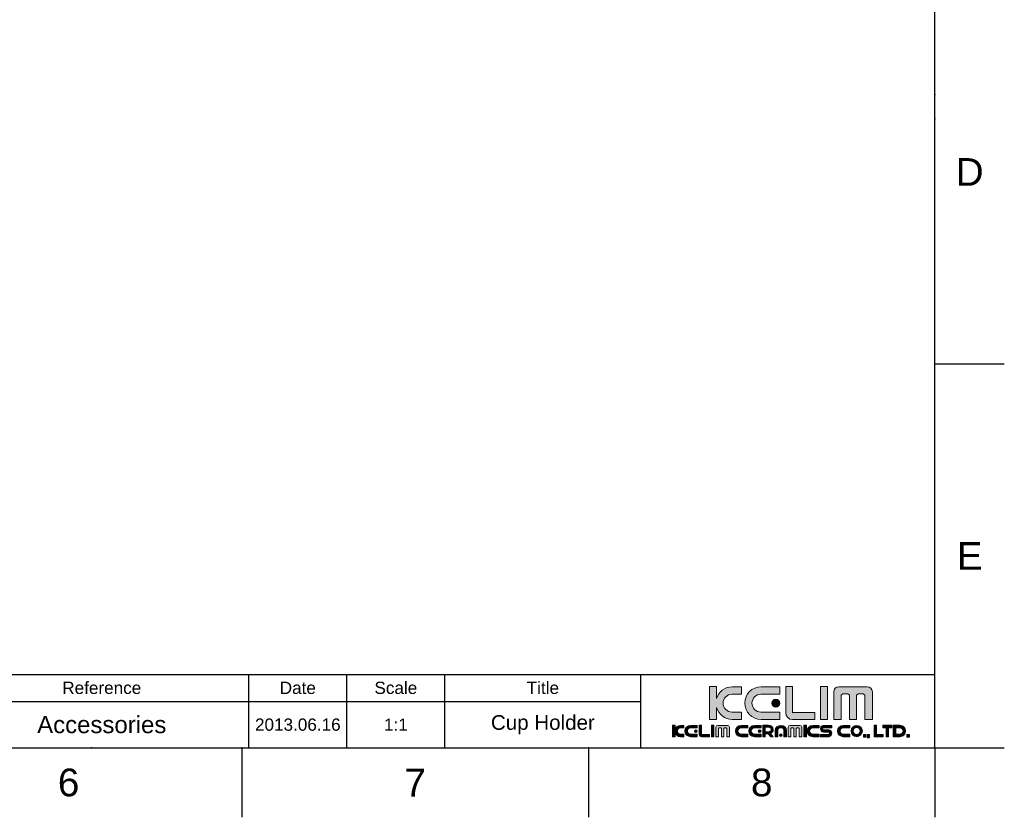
# Model space of a CAD drawing. Header units: millimetres. Extents: x 580 to 2065, y -13 to 1037.
# Tile 3 of 10: x 1562 to 2065, y -13 to 394. Entities that reach past the tile are written whole.
import ezdxf

# ---------------------------------------------------------------- set-up
doc = ezdxf.new("R2010")
doc.units = ezdxf.units.MM
doc.header["$LTSCALE"] = 0.1
doc.layers.add('FORM', color=7, linetype='Continuous')
doc.layers.add('TEXT', color=2, linetype='Continuous')
doc.styles.get("Standard").update_dxf_attribs({"font": 'arial_0.ttf'})

msp = doc.modelspace()

# ---------------------------------------------------------------- hatches: boundary and pattern name
at = {"layer": 'TEXT'}
h = msp.add_hatch(color=2, dxfattribs=at)
h.dxf.hatch_style = 2
edge = h.paths.add_edge_path()
edge.add_spline(control_points=[(1930.67, 40.36), (1930.67, 40.36), (1925.85, 40.36), (1925.85, 40.36), (1923.31, 40.36), (1921.27, 42.41), (1921.27, 44.93), (1921.27, 47.47), (1923.31, 49.52), (1925.85, 49.52), (1925.85, 49.52), (1930.67, 49.52), (1930.67, 49.52), (1930.67, 49.52), (1930.67, 53.3), (1930.67, 53.3), (1930.67, 53.3), (1925.91, 53.3), (1925.91, 53.3), (1922.09, 53.3), (1918.89, 50.74), (1917.91, 47.25), (1917.91, 47.25), (1917.91, 53.42), (1917.91, 53.42), (1917.91, 53.42), (1914.38, 53.42), (1914.38, 53.42), (1914.38, 53.42), (1914.38, 36.58), (1914.38, 36.58), (1914.38, 36.58), (1917.91, 36.58), (1917.91, 36.58), (1917.91, 36.58), (1917.91, 42.76), (1917.91, 42.76), (1918.89, 39.26), (1922.09, 36.69), (1925.91, 36.69), (1925.91, 36.69), (1930.67, 36.69), (1930.67, 36.69), (1930.67, 36.69), (1930.67, 40.36), (1930.67, 40.36)], knot_values=[0, 0, 0, 0, 1, 1, 1, 2, 2, 2, 3, 3, 3, 4, 4, 4, 5, 5, 5, 6, 6, 6, 7, 7, 7, 8, 8, 8, 9, 9, 9, 10, 10, 10, 11, 11, 11, 12, 12, 12, 13, 13, 13, 14, 14, 14, 15, 15, 15, 15], degree=3, periodic=0)
h = msp.add_hatch(color=256, dxfattribs=at)
h.dxf.hatch_style = 2
edge = h.paths.add_edge_path()
edge.add_spline(control_points=[(1940.63, 36.69), (1940.63, 36.69), (1950.23, 36.69), (1950.23, 36.69), (1950.23, 36.69), (1950.23, 40.36), (1950.23, 40.36), (1950.23, 40.36), (1940.57, 40.36), (1940.57, 40.36), (1938.04, 40.36), (1936, 42.41), (1936, 44.93), (1936, 47.47), (1938.04, 49.52), (1940.57, 49.52), (1940.57, 49.52), (1950.23, 49.52), (1950.23, 49.52), (1950.23, 49.52), (1950.23, 53.3), (1950.23, 53.3), (1950.23, 53.3), (1940.63, 53.3), (1940.63, 53.3), (1936.04, 53.3), (1932.33, 49.59), (1932.33, 45), (1932.33, 40.41), (1936.04, 36.69), (1940.63, 36.69)], knot_values=[0, 0, 0, 0, 1, 1, 1, 2, 2, 2, 3, 3, 3, 4, 4, 4, 5, 5, 5, 6, 6, 6, 7, 7, 7, 8, 8, 8, 9, 9, 9, 10, 10, 10, 10], degree=3, periodic=0)
h = msp.add_hatch(color=2, dxfattribs=at)
h.dxf.hatch_style = 2
edge = h.paths.add_edge_path()
edge.add_spline(control_points=[(1956.74, 36.56), (1956.74, 36.56), (1968.09, 36.56), (1968.09, 36.56), (1968.09, 36.56), (1968.09, 40.1), (1968.09, 40.1), (1968.09, 40.1), (1956.77, 40.1), (1956.77, 40.1), (1956.77, 40.1), (1956.75, 40.06), (1956.75, 40.06), (1956.75, 40.06), (1956.75, 53.42), (1956.75, 53.42), (1956.75, 53.42), (1953.22, 53.42), (1953.22, 53.42), (1953.22, 53.42), (1953.22, 40.1), (1953.22, 40.1), (1953.22, 40.1), (1953.21, 40.11), (1953.21, 40.11), (1953.21, 38.15), (1954.8, 36.55), (1956.77, 36.55), (1956.77, 36.55), (1956.74, 36.56), (1956.74, 36.56)], knot_values=[0, 0, 0, 0, 1, 1, 1, 2, 2, 2, 3, 3, 3, 4, 4, 4, 5, 5, 5, 6, 6, 6, 7, 7, 7, 8, 8, 8, 9, 9, 9, 10, 10, 10, 10], degree=3, periodic=0)
h = msp.add_hatch(color=2, dxfattribs=at)
h.dxf.hatch_style = 2
h.paths.add_polyline_path([(1974.57, 53.42), (1971.03, 53.42), (1971.03, 36.58), (1974.57, 36.58)])
h = msp.add_hatch(color=2, dxfattribs=at)
h.dxf.hatch_style = 2
edge = h.paths.add_edge_path()
edge.add_spline(control_points=[(1994.75, 53.34), (1994.75, 53.34), (1980.37, 53.34), (1980.37, 53.34), (1978.89, 53.34), (1977.69, 52.15), (1977.69, 50.68), (1977.69, 50.68), (1977.69, 36.6), (1977.69, 36.6), (1977.69, 36.6), (1981.51, 36.6), (1981.51, 36.6), (1981.51, 36.6), (1981.51, 48.94), (1981.51, 48.94), (1981.51, 48.94), (1982.31, 49.74), (1982.31, 49.74), (1982.31, 49.74), (1984.87, 49.74), (1984.87, 49.74), (1984.87, 49.74), (1985.67, 48.94), (1985.67, 48.94), (1985.67, 48.94), (1985.67, 36.6), (1985.67, 36.6), (1985.67, 36.6), (1989.36, 36.6), (1989.36, 36.6), (1989.36, 36.6), (1989.36, 48.94), (1989.36, 48.94), (1989.36, 48.94), (1990.17, 49.74), (1990.17, 49.74), (1990.17, 49.74), (1992.72, 49.74), (1992.72, 49.74), (1992.72, 49.74), (1993.51, 48.94), (1993.51, 48.94), (1993.51, 48.94), (1993.51, 36.6), (1993.51, 36.6), (1993.51, 36.6), (1997.43, 36.6), (1997.43, 36.6), (1997.43, 36.6), (1997.43, 50.68), (1997.43, 50.68), (1997.43, 52.15), (1996.23, 53.34), (1994.75, 53.34)], knot_values=[0, 0, 0, 0, 1, 1, 1, 2, 2, 2, 3, 3, 3, 4, 4, 4, 5, 5, 5, 6, 6, 6, 7, 7, 7, 8, 8, 8, 9, 9, 9, 10, 10, 10, 11, 11, 11, 12, 12, 12, 13, 13, 13, 14, 14, 14, 15, 15, 15, 16, 16, 16, 17, 17, 17, 18, 18, 18, 18], degree=3, periodic=0)
h = msp.add_hatch(color=2, dxfattribs=at)
h.dxf.hatch_style = 2
edge = h.paths.add_edge_path()
edge.add_spline(control_points=[(1946.18, 44.93), (1946.18, 43.83), (1947.08, 42.93), (1948.18, 42.93), (1949.29, 42.93), (1950.19, 43.83), (1950.19, 44.93), (1950.19, 46.05), (1949.29, 46.94), (1948.18, 46.94), (1947.08, 46.94), (1946.18, 46.05), (1946.18, 44.93)], knot_values=[0, 0, 0, 0, 1, 1, 1, 2, 2, 2, 3, 3, 3, 4, 4, 4, 4], degree=3, periodic=0)
h = msp.add_hatch(color=2, dxfattribs=at)
h.dxf.hatch_style = 2
edge = h.paths.add_edge_path()
edge.add_spline(control_points=[(1896.76, 31.5), (1896.76, 31.5), (1896.76, 33.66), (1896.76, 33.66), (1896.76, 33.66), (1895.53, 33.66), (1895.53, 33.66), (1895.53, 33.66), (1895.53, 27.78), (1895.53, 27.78), (1895.53, 27.78), (1896.76, 27.78), (1896.76, 27.78), (1896.76, 27.78), (1896.76, 29.95), (1896.76, 29.95), (1897.09, 28.73), (1898.21, 27.83), (1899.55, 27.83), (1899.55, 27.83), (1901.21, 27.83), (1901.21, 27.83), (1901.21, 27.83), (1901.21, 29.1), (1901.21, 29.1), (1901.21, 29.1), (1899.53, 29.1), (1899.53, 29.1), (1898.64, 29.1), (1897.93, 29.82), (1897.93, 30.7), (1897.93, 31.59), (1898.64, 32.3), (1899.53, 32.3), (1899.53, 32.3), (1901.21, 32.3), (1901.21, 32.3), (1901.21, 32.3), (1901.21, 33.62), (1901.21, 33.62), (1901.21, 33.62), (1899.55, 33.62), (1899.55, 33.62), (1898.21, 33.62), (1897.09, 32.72), (1896.76, 31.5)], knot_values=[0, 0, 0, 0, 1, 1, 1, 2, 2, 2, 3, 3, 3, 4, 4, 4, 5, 5, 5, 6, 6, 6, 7, 7, 7, 8, 8, 8, 9, 9, 9, 10, 10, 10, 11, 11, 11, 12, 12, 12, 13, 13, 13, 14, 14, 14, 15, 15, 15, 15], degree=3, periodic=0)
h = msp.add_hatch(color=2, dxfattribs=at)
h.dxf.hatch_style = 2
edge = h.paths.add_edge_path()
edge.add_spline(control_points=[(1901.78, 30.72), (1901.78, 29.12), (1903.08, 27.83), (1904.68, 27.83), (1904.68, 27.83), (1908.03, 27.83), (1908.03, 27.83), (1908.03, 27.83), (1908.03, 29.1), (1908.03, 29.1), (1908.03, 29.1), (1904.66, 29.1), (1904.66, 29.1), (1903.78, 29.1), (1903.06, 29.82), (1903.06, 30.7), (1903.06, 31.59), (1903.78, 32.3), (1904.66, 32.3), (1904.66, 32.3), (1908.03, 32.3), (1908.03, 32.3), (1908.03, 32.3), (1908.03, 33.62), (1908.03, 33.62), (1908.03, 33.62), (1904.68, 33.62), (1904.68, 33.62), (1903.08, 33.62), (1901.78, 32.32), (1901.78, 30.72)], knot_values=[0, 0, 0, 0, 1, 1, 1, 2, 2, 2, 3, 3, 3, 4, 4, 4, 5, 5, 5, 6, 6, 6, 7, 7, 7, 8, 8, 8, 9, 9, 9, 10, 10, 10, 10], degree=3, periodic=0)
h = msp.add_hatch(color=2, dxfattribs=at)
h.dxf.hatch_style = 2
edge = h.paths.add_edge_path()
edge.add_spline(control_points=[(1906.62, 30.7), (1906.62, 30.31), (1906.93, 30), (1907.31, 30), (1907.7, 30), (1908.01, 30.31), (1908.01, 30.7), (1908.01, 31.09), (1907.7, 31.4), (1907.31, 31.4), (1906.93, 31.4), (1906.62, 31.09), (1906.62, 30.7)], knot_values=[0, 0, 0, 0, 1, 1, 1, 2, 2, 2, 3, 3, 3, 4, 4, 4, 4], degree=3, periodic=0)
h = msp.add_hatch(color=2, dxfattribs=at)
h.dxf.hatch_style = 2
edge = h.paths.add_edge_path()
edge.add_spline(control_points=[(1910.3, 29), (1910.3, 29), (1910.3, 33.66), (1910.3, 33.66), (1910.3, 33.66), (1909.07, 33.66), (1909.07, 33.66), (1909.07, 33.66), (1909.07, 29.01), (1909.07, 29.01), (1909.07, 29.01), (1909.07, 29.02), (1909.07, 29.02), (1909.07, 28.33), (1909.62, 27.78), (1910.31, 27.78), (1910.31, 27.78), (1910.3, 27.78), (1910.3, 27.78), (1910.3, 27.78), (1914.26, 27.78), (1914.26, 27.78), (1914.26, 27.78), (1914.26, 29.01), (1914.26, 29.01), (1914.26, 29.01), (1910.31, 29.01), (1910.31, 29.01), (1910.31, 29.01), (1910.3, 29), (1910.3, 29)], knot_values=[0, 0, 0, 0, 1, 1, 1, 2, 2, 2, 3, 3, 3, 4, 4, 4, 5, 5, 5, 6, 6, 6, 7, 7, 7, 8, 8, 8, 9, 9, 9, 10, 10, 10, 10], degree=3, periodic=0)
h = msp.add_hatch(color=2, dxfattribs=at)
h.dxf.hatch_style = 2
h.paths.add_polyline_path([(1915.28, 27.78), (1916.52, 27.78), (1916.52, 33.66), (1915.28, 33.66)])
h = msp.add_hatch(color=2, dxfattribs=at)
h.dxf.hatch_style = 2
edge = h.paths.add_edge_path()
edge.add_spline(control_points=[(1923.56, 33.63), (1923.56, 33.63), (1918.54, 33.63), (1918.54, 33.63), (1918.02, 33.63), (1917.61, 33.22), (1917.61, 32.7), (1917.61, 32.7), (1917.61, 27.79), (1917.61, 27.79), (1917.61, 27.79), (1918.94, 27.79), (1918.94, 27.79), (1918.94, 27.79), (1918.94, 32.1), (1918.94, 32.1), (1918.94, 32.1), (1919.22, 32.38), (1919.22, 32.38), (1919.22, 32.38), (1920.11, 32.38), (1920.11, 32.38), (1920.11, 32.38), (1920.39, 32.1), (1920.39, 32.1), (1920.39, 32.1), (1920.39, 27.79), (1920.39, 27.79), (1920.39, 27.79), (1921.68, 27.79), (1921.68, 27.79), (1921.68, 27.79), (1921.68, 32.1), (1921.68, 32.1), (1921.68, 32.1), (1921.96, 32.38), (1921.96, 32.38), (1921.96, 32.38), (1922.85, 32.38), (1922.85, 32.38), (1922.85, 32.38), (1923.12, 32.1), (1923.12, 32.1), (1923.12, 32.1), (1923.12, 27.79), (1923.12, 27.79), (1923.12, 27.79), (1924.49, 27.79), (1924.49, 27.79), (1924.49, 27.79), (1924.49, 32.7), (1924.49, 32.7), (1924.49, 33.22), (1924.07, 33.63), (1923.56, 33.63)], knot_values=[0, 0, 0, 0, 1, 1, 1, 2, 2, 2, 3, 3, 3, 4, 4, 4, 5, 5, 5, 6, 6, 6, 7, 7, 7, 8, 8, 8, 9, 9, 9, 10, 10, 10, 11, 11, 11, 12, 12, 12, 13, 13, 13, 14, 14, 14, 15, 15, 15, 16, 16, 16, 17, 17, 17, 18, 18, 18, 18], degree=3, periodic=0)
h = msp.add_hatch(color=2, dxfattribs=at)
h.dxf.hatch_style = 2
edge = h.paths.add_edge_path()
edge.add_spline(control_points=[(1927.57, 30.72), (1927.57, 29.12), (1928.86, 27.83), (1930.46, 27.83), (1930.46, 27.83), (1933.81, 27.83), (1933.81, 27.83), (1933.81, 27.83), (1933.81, 29.1), (1933.81, 29.1), (1933.81, 29.1), (1930.44, 29.1), (1930.44, 29.1), (1929.56, 29.1), (1928.85, 29.82), (1928.85, 30.7), (1928.85, 31.59), (1929.56, 32.3), (1930.44, 32.3), (1930.44, 32.3), (1933.81, 32.3), (1933.81, 32.3), (1933.81, 32.3), (1933.81, 33.62), (1933.81, 33.62), (1933.81, 33.62), (1930.46, 33.62), (1930.46, 33.62), (1928.86, 33.62), (1927.57, 32.32), (1927.57, 30.72)], knot_values=[0, 0, 0, 0, 1, 1, 1, 2, 2, 2, 3, 3, 3, 4, 4, 4, 5, 5, 5, 6, 6, 6, 7, 7, 7, 8, 8, 8, 9, 9, 9, 10, 10, 10, 10], degree=3, periodic=0)
h = msp.add_hatch(color=2, dxfattribs=at)
h.dxf.hatch_style = 2
edge = h.paths.add_edge_path()
edge.add_spline(control_points=[(1934.39, 30.72), (1934.39, 29.12), (1935.68, 27.83), (1937.29, 27.83), (1937.29, 27.83), (1940.63, 27.83), (1940.63, 27.83), (1940.63, 27.83), (1940.63, 29.1), (1940.63, 29.1), (1940.63, 29.1), (1937.26, 29.1), (1937.26, 29.1), (1936.38, 29.1), (1935.67, 29.82), (1935.67, 30.7), (1935.67, 31.59), (1936.38, 32.3), (1937.26, 32.3), (1937.26, 32.3), (1940.63, 32.3), (1940.63, 32.3), (1940.63, 32.3), (1940.63, 33.62), (1940.63, 33.62), (1940.63, 33.62), (1937.29, 33.62), (1937.29, 33.62), (1935.68, 33.62), (1934.39, 32.32), (1934.39, 30.72)], knot_values=[0, 0, 0, 0, 1, 1, 1, 2, 2, 2, 3, 3, 3, 4, 4, 4, 5, 5, 5, 6, 6, 6, 7, 7, 7, 8, 8, 8, 9, 9, 9, 10, 10, 10, 10], degree=3, periodic=0)
h = msp.add_hatch(color=2, dxfattribs=at)
h.dxf.hatch_style = 2
edge = h.paths.add_edge_path()
edge.add_spline(control_points=[(1939.22, 30.7), (1939.22, 30.31), (1939.53, 30), (1939.92, 30), (1940.3, 30), (1940.62, 30.31), (1940.62, 30.7), (1940.62, 31.09), (1940.3, 31.4), (1939.92, 31.4), (1939.53, 31.4), (1939.22, 31.09), (1939.22, 30.7)], knot_values=[0, 0, 0, 0, 1, 1, 1, 2, 2, 2, 3, 3, 3, 4, 4, 4, 4], degree=3, periodic=0)
h = msp.add_hatch(color=2, dxfattribs=at)
h.dxf.hatch_style = 2
edge = h.paths.add_edge_path()
edge.add_spline(control_points=[(1946.86, 31.49), (1946.86, 32.69), (1945.76, 33.66), (1944.41, 33.66), (1944.41, 33.66), (1942.81, 33.66), (1942.81, 33.66), (1942.81, 33.66), (1941.58, 33.66), (1941.58, 33.66), (1941.58, 33.66), (1941.58, 32.7), (1941.58, 32.7), (1941.58, 32.7), (1941.58, 30.32), (1941.58, 30.32), (1941.58, 30.32), (1941.58, 29.33), (1941.58, 29.33), (1941.58, 29.33), (1941.58, 27.78), (1941.58, 27.78), (1941.58, 27.78), (1942.81, 27.78), (1942.81, 27.78), (1942.81, 27.78), (1942.81, 29.33), (1942.81, 29.33), (1942.81, 29.33), (1944.31, 29.33), (1944.31, 29.33), (1944.31, 29.33), (1945.62, 27.78), (1945.62, 27.78), (1945.62, 27.78), (1946.85, 27.78), (1946.85, 27.78), (1946.85, 27.78), (1945.39, 29.51), (1945.39, 29.51), (1946.25, 29.84), (1946.86, 30.61), (1946.86, 31.49)], knot_values=[0, 0, 0, 0, 1, 1, 1, 2, 2, 2, 3, 3, 3, 4, 4, 4, 5, 5, 5, 6, 6, 6, 7, 7, 7, 8, 8, 8, 9, 9, 9, 10, 10, 10, 11, 11, 11, 12, 12, 12, 13, 13, 13, 14, 14, 14, 14], degree=3, periodic=0)
edge = h.paths.add_edge_path()
edge.add_spline(control_points=[(1944.43, 30.32), (1944.43, 30.32), (1942.81, 30.32), (1942.81, 30.32), (1942.81, 30.32), (1942.81, 32.7), (1942.81, 32.7), (1942.81, 32.7), (1944.43, 32.7), (1944.43, 32.7), (1945.17, 32.7), (1945.78, 32.17), (1945.78, 31.51), (1945.78, 30.85), (1945.17, 30.32), (1944.43, 30.32)], knot_values=[0, 0, 0, 0, 1, 1, 1, 2, 2, 2, 3, 3, 3, 4, 4, 4, 5, 5, 5, 5], degree=3, periodic=0)
h = msp.add_hatch(color=2, dxfattribs=at)
h.dxf.hatch_style = 2
edge = h.paths.add_edge_path()
edge.add_spline(control_points=[(1950.74, 33.62), (1949.15, 33.62), (1947.85, 32.42), (1947.85, 30.93), (1947.85, 30.93), (1947.85, 27.83), (1947.85, 27.83), (1947.85, 27.83), (1949.13, 27.83), (1949.13, 27.83), (1949.13, 27.83), (1949.13, 30.95), (1949.13, 30.95), (1949.13, 31.77), (1949.84, 32.43), (1950.72, 32.43), (1951.61, 32.43), (1952.32, 31.77), (1952.32, 30.95), (1952.32, 30.95), (1952.32, 27.83), (1952.32, 27.83), (1952.32, 27.83), (1953.64, 27.83), (1953.64, 27.83), (1953.64, 27.83), (1953.64, 30.93), (1953.64, 30.93), (1953.64, 32.42), (1952.35, 33.62), (1950.74, 33.62)], knot_values=[0, 0, 0, 0, 1, 1, 1, 2, 2, 2, 3, 3, 3, 4, 4, 4, 5, 5, 5, 6, 6, 6, 7, 7, 7, 8, 8, 8, 9, 9, 9, 10, 10, 10, 10], degree=3, periodic=0)
h = msp.add_hatch(color=2, dxfattribs=at)
h.dxf.hatch_style = 2
edge = h.paths.add_edge_path()
edge.add_spline(control_points=[(1960.49, 33.63), (1960.49, 33.63), (1955.48, 33.63), (1955.48, 33.63), (1954.96, 33.63), (1954.54, 33.22), (1954.54, 32.7), (1954.54, 32.7), (1954.54, 27.79), (1954.54, 27.79), (1954.54, 27.79), (1955.88, 27.79), (1955.88, 27.79), (1955.88, 27.79), (1955.88, 32.1), (1955.88, 32.1), (1955.88, 32.1), (1956.15, 32.38), (1956.15, 32.38), (1956.15, 32.38), (1957.05, 32.38), (1957.05, 32.38), (1957.05, 32.38), (1957.32, 32.1), (1957.32, 32.1), (1957.32, 32.1), (1957.32, 27.79), (1957.32, 27.79), (1957.32, 27.79), (1958.61, 27.79), (1958.61, 27.79), (1958.61, 27.79), (1958.61, 32.1), (1958.61, 32.1), (1958.61, 32.1), (1958.89, 32.38), (1958.89, 32.38), (1958.89, 32.38), (1959.78, 32.38), (1959.78, 32.38), (1959.78, 32.38), (1960.06, 32.1), (1960.06, 32.1), (1960.06, 32.1), (1960.06, 27.79), (1960.06, 27.79), (1960.06, 27.79), (1961.43, 27.79), (1961.43, 27.79), (1961.43, 27.79), (1961.43, 32.7), (1961.43, 32.7), (1961.43, 33.22), (1961.01, 33.63), (1960.49, 33.63)], knot_values=[0, 0, 0, 0, 1, 1, 1, 2, 2, 2, 3, 3, 3, 4, 4, 4, 5, 5, 5, 6, 6, 6, 7, 7, 7, 8, 8, 8, 9, 9, 9, 10, 10, 10, 11, 11, 11, 12, 12, 12, 13, 13, 13, 14, 14, 14, 15, 15, 15, 16, 16, 16, 17, 17, 17, 18, 18, 18, 18], degree=3, periodic=0)
h = msp.add_hatch(color=2, dxfattribs=at)
h.dxf.hatch_style = 2
h.paths.add_polyline_path([(1962.5, 27.78), (1963.73, 27.78), (1963.73, 33.66), (1962.5, 33.66)])
h = msp.add_hatch(color=2, dxfattribs=at)
h.dxf.hatch_style = 2
edge = h.paths.add_edge_path()
edge.add_spline(control_points=[(1964.1, 30.72), (1964.1, 29.12), (1965.39, 27.83), (1966.99, 27.83), (1966.99, 27.83), (1970.34, 27.83), (1970.34, 27.83), (1970.34, 27.83), (1970.34, 29.1), (1970.34, 29.1), (1970.34, 29.1), (1966.97, 29.1), (1966.97, 29.1), (1966.09, 29.1), (1965.37, 29.82), (1965.37, 30.7), (1965.37, 31.59), (1966.09, 32.3), (1966.97, 32.3), (1966.97, 32.3), (1970.34, 32.3), (1970.34, 32.3), (1970.34, 32.3), (1970.34, 33.62), (1970.34, 33.62), (1970.34, 33.62), (1966.99, 33.62), (1966.99, 33.62), (1965.39, 33.62), (1964.1, 32.32), (1964.1, 30.72)], knot_values=[0, 0, 0, 0, 1, 1, 1, 2, 2, 2, 3, 3, 3, 4, 4, 4, 5, 5, 5, 6, 6, 6, 7, 7, 7, 8, 8, 8, 9, 9, 9, 10, 10, 10, 10], degree=3, periodic=0)
h = msp.add_hatch(color=2, dxfattribs=at)
h.dxf.hatch_style = 2
edge = h.paths.add_edge_path()
edge.add_spline(control_points=[(1970.96, 31.83), (1970.96, 30.03), (1972.78, 30.19), (1972.78, 30.19), (1972.78, 30.19), (1972.83, 30.19), (1972.83, 30.19), (1972.83, 30.19), (1974.8, 30.19), (1974.8, 30.19), (1974.8, 30.19), (1975.15, 30.19), (1975.15, 30.19), (1975.15, 30.19), (1975.63, 30.11), (1975.63, 29.65), (1975.63, 29.19), (1975.32, 29.01), (1975.15, 29.01), (1975.15, 29.01), (1970.96, 29.01), (1970.96, 29.01), (1970.96, 29.01), (1970.96, 27.83), (1970.96, 27.83), (1970.96, 27.83), (1975.12, 27.83), (1975.12, 27.83), (1975.12, 27.83), (1976.67, 27.83), (1976.67, 29.62), (1976.67, 31.41), (1974.84, 31.26), (1974.84, 31.26), (1974.84, 31.26), (1974.8, 31.26), (1974.8, 31.26), (1974.8, 31.26), (1972.83, 31.26), (1972.83, 31.26), (1972.83, 31.26), (1972.48, 31.26), (1972.48, 31.26), (1972.48, 31.26), (1972, 31.34), (1972, 31.8), (1972, 32.26), (1972.31, 32.43), (1972.48, 32.43), (1972.48, 32.43), (1976.67, 32.43), (1976.67, 32.43), (1976.67, 32.43), (1976.67, 33.62), (1976.67, 33.62), (1976.67, 33.62), (1972.51, 33.62), (1972.51, 33.62), (1972.51, 33.62), (1970.96, 33.62), (1970.96, 31.83)], knot_values=[0, 0, 0, 0, 1, 1, 1, 2, 2, 2, 3, 3, 3, 4, 4, 4, 5, 5, 5, 6, 6, 6, 7, 7, 7, 8, 8, 8, 9, 9, 9, 10, 10, 10, 11, 11, 11, 12, 12, 12, 13, 13, 13, 14, 14, 14, 15, 15, 15, 16, 16, 16, 17, 17, 17, 18, 18, 18, 19, 19, 19, 20, 20, 20, 20], degree=3, periodic=0)
h = msp.add_hatch(color=2, dxfattribs=at)
h.dxf.hatch_style = 2
edge = h.paths.add_edge_path()
edge.add_spline(control_points=[(1979.65, 30.72), (1979.65, 29.12), (1980.94, 27.83), (1982.54, 27.83), (1982.54, 27.83), (1985.89, 27.83), (1985.89, 27.83), (1985.89, 27.83), (1985.89, 29.1), (1985.89, 29.1), (1985.89, 29.1), (1982.52, 29.1), (1982.52, 29.1), (1981.64, 29.1), (1980.93, 29.82), (1980.93, 30.7), (1980.93, 31.59), (1981.64, 32.3), (1982.52, 32.3), (1982.52, 32.3), (1985.89, 32.3), (1985.89, 32.3), (1985.89, 32.3), (1985.89, 33.62), (1985.89, 33.62), (1985.89, 33.62), (1982.54, 33.62), (1982.54, 33.62), (1980.94, 33.62), (1979.65, 32.32), (1979.65, 30.72)], knot_values=[0, 0, 0, 0, 1, 1, 1, 2, 2, 2, 3, 3, 3, 4, 4, 4, 5, 5, 5, 6, 6, 6, 7, 7, 7, 8, 8, 8, 9, 9, 9, 10, 10, 10, 10], degree=3, periodic=0)
h = msp.add_hatch(color=2, dxfattribs=at)
h.dxf.hatch_style = 2
edge = h.paths.add_edge_path()
edge.add_spline(control_points=[(1989.43, 33.62), (1987.83, 33.62), (1986.53, 32.32), (1986.53, 30.72), (1986.53, 29.12), (1987.83, 27.83), (1989.43, 27.83), (1991.03, 27.83), (1992.32, 29.12), (1992.32, 30.72), (1992.32, 32.32), (1991.03, 33.62), (1989.43, 33.62)], knot_values=[0, 0, 0, 0, 1, 1, 1, 2, 2, 2, 3, 3, 3, 4, 4, 4, 4], degree=3, periodic=0)
edge = h.paths.add_edge_path()
edge.add_spline(control_points=[(1989.43, 28.95), (1988.45, 28.95), (1987.66, 29.75), (1987.66, 30.72), (1987.66, 31.7), (1988.45, 32.49), (1989.43, 32.49), (1990.4, 32.49), (1991.2, 31.7), (1991.2, 30.72), (1991.2, 29.75), (1990.4, 28.95), (1989.43, 28.95)], knot_values=[0, 0, 0, 0, 1, 1, 1, 2, 2, 2, 3, 3, 3, 4, 4, 4, 4], degree=3, periodic=0)
h = msp.add_hatch(color=2, dxfattribs=at)
h.dxf.hatch_style = 2
h.paths.add_polyline_path([(1999.55, 33.66), (1998.31, 33.66), (1998.31, 29.02), (1998.31, 27.78), (1999.55, 27.78), (2002.86, 27.78), (2002.86, 29.02), (1999.55, 29.02)])
h = msp.add_hatch(color=2, dxfattribs=at)
h.dxf.hatch_style = 2
h.paths.add_polyline_path([(2004.41, 33.66), (2002.76, 33.66), (2002.76, 32.43), (2004.41, 32.43), (2004.41, 27.78), (2005.64, 27.78), (2005.64, 32.43), (2007.3, 32.43), (2007.3, 33.66), (2005.64, 33.66)])
h = msp.add_hatch(color=2, dxfattribs=at)
h.dxf.hatch_style = 2
edge = h.paths.add_edge_path()
edge.add_spline(control_points=[(2011.44, 33.64), (2011.44, 33.64), (2008.09, 33.64), (2008.09, 33.64), (2008.09, 33.64), (2008.09, 27.85), (2008.09, 27.85), (2008.09, 27.85), (2011.44, 27.85), (2011.44, 27.85), (2013.04, 27.85), (2014.34, 29.14), (2014.34, 30.74), (2014.34, 32.34), (2013.04, 33.64), (2011.44, 33.64)], knot_values=[0, 0, 0, 0, 1, 1, 1, 2, 2, 2, 3, 3, 3, 4, 4, 4, 5, 5, 5, 5], degree=3, periodic=0)
edge = h.paths.add_edge_path()
edge.add_spline(control_points=[(2011.46, 29.17), (2011.46, 29.17), (2009.32, 29.17), (2009.32, 29.17), (2009.32, 29.17), (2009.32, 32.36), (2009.32, 32.36), (2009.32, 32.36), (2011.46, 32.36), (2011.46, 32.36), (2012.34, 32.36), (2013.06, 31.65), (2013.06, 30.76), (2013.06, 29.88), (2012.34, 29.17), (2011.46, 29.17)], knot_values=[0, 0, 0, 0, 1, 1, 1, 2, 2, 2, 3, 3, 3, 4, 4, 4, 5, 5, 5, 5], degree=3, periodic=0)
h = msp.add_hatch(color=2, dxfattribs=at)
h.dxf.hatch_style = 2
edge = h.paths.add_edge_path()
edge.add_spline(control_points=[(1950.76, 29.27), (1950.38, 29.27), (1950.07, 28.95), (1950.07, 28.57), (1950.07, 28.18), (1950.38, 27.87), (1950.76, 27.87), (1951.15, 27.87), (1951.46, 28.18), (1951.46, 28.57), (1951.46, 28.95), (1951.15, 29.27), (1950.76, 29.27)], knot_values=[0, 0, 0, 0, 1, 1, 1, 2, 2, 2, 3, 3, 3, 4, 4, 4, 4], degree=3, periodic=0)
h = msp.add_hatch(color=2, dxfattribs=at)
h.dxf.hatch_style = 2
h.paths.add_polyline_path([(1992.8, 27.6), (1994.08, 27.6), (1994.08, 28.88), (1992.8, 28.88)])
h = msp.add_hatch(color=2, dxfattribs=at)
h.dxf.hatch_style = 2
h.paths.add_polyline_path([(1994.67, 27.6), (1995.18, 27.6), (1994.82, 27.29), (1995.59, 27.29), (1995.95, 27.6), (1995.95, 28.88), (1994.67, 28.88)])
h = msp.add_hatch(color=2, dxfattribs=at)
h.dxf.hatch_style = 2
h.paths.add_polyline_path([(2015.01, 27.6), (2016.29, 27.6), (2016.29, 28.88), (2015.01, 28.88)])

# ---------------------------------------------------------------- linework, layer by layer
for p, q in [((2029.35, 22.08), (2029.35, 1001.37)), ((2029.35, 217.94), (2064.71, 217.94)), ((615.21, 22.08), (2029.35, 22.08)), ((1675.82, 22.08), (1675.82, -13.27)), ((1852.58, 22.08), (1852.58, -13.27)), ((2029.35, 22.08), (2064.71, 22.08)), ((2029.35, 22.08), (2029.35, -13.27))]:
    msp.add_line(p, q)
for p in [(2029.35, 355.44), (2029.35, 342.94), (2029.35, 217.94), (1599.05, 22.08), (1675.82, 22.08), (1852.58, 22.08)]:
    msp.add_point(p)
at = {"layer": 'FORM'}
for p, q in [((1353.1, 59.58), (2029.35, 59.58)), ((1679.35, 22.08), (1679.35, 59.58)), ((1679.35, 22.08), (1679.35, 59.58)), ((1679.35, 22.08), (1679.35, 59.58)), ((1729.35, 22.08), (1729.35, 59.58)), ((1779.35, 22.08), (1779.35, 59.58)), ((1879.35, 22.08), (1879.35, 59.58)), ((1529.35, 45.83), (1879.35, 45.83))]:
    msp.add_line(p, q, dxfattribs=at)
at = {"layer": 'TEXT', "lineweight": 0}
for points in [[(1974.57, 53.42), (1971.03, 53.42), (1971.03, 36.58), (1974.57, 36.58), (1974.57, 53.42)], [(1915.28, 27.78), (1916.52, 27.78), (1916.52, 33.66), (1915.28, 33.66), (1915.28, 27.78)], [(1962.5, 27.78), (1963.73, 27.78), (1963.73, 33.66), (1962.5, 33.66), (1962.5, 27.78)], [(1999.55, 33.66), (1998.31, 33.66), (1998.31, 29.02), (1998.31, 27.78), (1999.55, 27.78), (2002.86, 27.78), (2002.86, 29.02), (1999.55, 29.02), (1999.55, 33.66)], [(2004.41, 33.66), (2002.76, 33.66), (2002.76, 32.43), (2004.41, 32.43), (2004.41, 27.78), (2005.64, 27.78), (2005.64, 32.43), (2007.3, 32.43), (2007.3, 33.66), (2005.64, 33.66), (2004.41, 33.66)], [(1992.8, 27.6), (1994.08, 27.6), (1994.08, 28.88), (1992.8, 28.88), (1992.8, 27.6)], [(1994.67, 27.6), (1995.18, 27.6), (1994.82, 27.29), (1995.59, 27.29), (1995.95, 27.6), (1995.95, 28.88), (1994.67, 28.88), (1994.67, 27.6)], [(2015.01, 27.6), (2016.29, 27.6), (2016.29, 28.88), (2015.01, 28.88), (2015.01, 27.6)]]:
    msp.add_lwpolyline(points, dxfattribs=at)
for points, knots in [([(1930.67, 40.36), (1930.67, 40.36), (1925.85, 40.36), (1925.85, 40.36), (1923.31, 40.36), (1921.27, 42.41), (1921.27, 44.93), (1921.27, 47.47), (1923.31, 49.52), (1925.85, 49.52), (1925.85, 49.52), (1930.67, 49.52), (1930.67, 49.52), (1930.67, 49.52), (1930.67, 53.3), (1930.67, 53.3), (1930.67, 53.3), (1925.91, 53.3), (1925.91, 53.3), (1922.09, 53.3), (1918.89, 50.74), (1917.91, 47.25), (1917.91, 47.25), (1917.91, 53.42), (1917.91, 53.42), (1917.91, 53.42), (1914.38, 53.42), (1914.38, 53.42), (1914.38, 53.42), (1914.38, 36.58), (1914.38, 36.58), (1914.38, 36.58), (1917.91, 36.58), (1917.91, 36.58), (1917.91, 36.58), (1917.91, 42.76), (1917.91, 42.76), (1918.89, 39.26), (1922.09, 36.69), (1925.91, 36.69), (1925.91, 36.69), (1930.67, 36.69), (1930.67, 36.69), (1930.67, 36.69), (1930.67, 40.36), (1930.67, 40.36)], [0, 0, 0, 0, 1, 1, 1, 2, 2, 2, 3, 3, 3, 4, 4, 4, 5, 5, 5, 6, 6, 6, 7, 7, 7, 8, 8, 8, 9, 9, 9, 10, 10, 10, 11, 11, 11, 12, 12, 12, 13, 13, 13, 14, 14, 14, 15, 15, 15, 15]), ([(1940.63, 36.69), (1940.63, 36.69), (1950.23, 36.69), (1950.23, 36.69), (1950.23, 36.69), (1950.23, 40.36), (1950.23, 40.36), (1950.23, 40.36), (1940.57, 40.36), (1940.57, 40.36), (1938.04, 40.36), (1936, 42.41), (1936, 44.93), (1936, 47.47), (1938.04, 49.52), (1940.57, 49.52), (1940.57, 49.52), (1950.23, 49.52), (1950.23, 49.52), (1950.23, 49.52), (1950.23, 53.3), (1950.23, 53.3), (1950.23, 53.3), (1940.63, 53.3), (1940.63, 53.3), (1936.04, 53.3), (1932.33, 49.59), (1932.33, 45), (1932.33, 40.41), (1936.04, 36.69), (1940.63, 36.69)], [0, 0, 0, 0, 1, 1, 1, 2, 2, 2, 3, 3, 3, 4, 4, 4, 5, 5, 5, 6, 6, 6, 7, 7, 7, 8, 8, 8, 9, 9, 9, 10, 10, 10, 10]), ([(1956.74, 36.56), (1956.74, 36.56), (1968.09, 36.56), (1968.09, 36.56), (1968.09, 36.56), (1968.09, 40.1), (1968.09, 40.1), (1968.09, 40.1), (1956.77, 40.1), (1956.77, 40.1), (1956.77, 40.1), (1956.75, 40.06), (1956.75, 40.06), (1956.75, 40.06), (1956.75, 53.42), (1956.75, 53.42), (1956.75, 53.42), (1953.22, 53.42), (1953.22, 53.42), (1953.22, 53.42), (1953.22, 40.1), (1953.22, 40.1), (1953.22, 40.1), (1953.21, 40.11), (1953.21, 40.11), (1953.21, 38.15), (1954.8, 36.55), (1956.77, 36.55), (1956.77, 36.55), (1956.74, 36.56), (1956.74, 36.56)], [0, 0, 0, 0, 1, 1, 1, 2, 2, 2, 3, 3, 3, 4, 4, 4, 5, 5, 5, 6, 6, 6, 7, 7, 7, 8, 8, 8, 9, 9, 9, 10, 10, 10, 10]), ([(1994.75, 53.34), (1994.75, 53.34), (1980.37, 53.34), (1980.37, 53.34), (1978.89, 53.34), (1977.69, 52.15), (1977.69, 50.68), (1977.69, 50.68), (1977.69, 36.6), (1977.69, 36.6), (1977.69, 36.6), (1981.51, 36.6), (1981.51, 36.6), (1981.51, 36.6), (1981.51, 48.94), (1981.51, 48.94), (1981.51, 48.94), (1982.31, 49.74), (1982.31, 49.74), (1982.31, 49.74), (1984.87, 49.74), (1984.87, 49.74), (1984.87, 49.74), (1985.67, 48.94), (1985.67, 48.94), (1985.67, 48.94), (1985.67, 36.6), (1985.67, 36.6), (1985.67, 36.6), (1989.36, 36.6), (1989.36, 36.6), (1989.36, 36.6), (1989.36, 48.94), (1989.36, 48.94), (1989.36, 48.94), (1990.17, 49.74), (1990.17, 49.74), (1990.17, 49.74), (1992.72, 49.74), (1992.72, 49.74), (1992.72, 49.74), (1993.51, 48.94), (1993.51, 48.94), (1993.51, 48.94), (1993.51, 36.6), (1993.51, 36.6), (1993.51, 36.6), (1997.43, 36.6), (1997.43, 36.6), (1997.43, 36.6), (1997.43, 50.68), (1997.43, 50.68), (1997.43, 52.15), (1996.23, 53.34), (1994.75, 53.34)], [0, 0, 0, 0, 1, 1, 1, 2, 2, 2, 3, 3, 3, 4, 4, 4, 5, 5, 5, 6, 6, 6, 7, 7, 7, 8, 8, 8, 9, 9, 9, 10, 10, 10, 11, 11, 11, 12, 12, 12, 13, 13, 13, 14, 14, 14, 15, 15, 15, 16, 16, 16, 17, 17, 17, 18, 18, 18, 18]), ([(1946.18, 44.93), (1946.18, 43.83), (1947.08, 42.93), (1948.18, 42.93), (1949.29, 42.93), (1950.19, 43.83), (1950.19, 44.93), (1950.19, 46.05), (1949.29, 46.94), (1948.18, 46.94), (1947.08, 46.94), (1946.18, 46.05), (1946.18, 44.93)], [0, 0, 0, 0, 1, 1, 1, 2, 2, 2, 3, 3, 3, 4, 4, 4, 4]), ([(1896.76, 31.5), (1896.76, 31.5), (1896.76, 33.66), (1896.76, 33.66), (1896.76, 33.66), (1895.53, 33.66), (1895.53, 33.66), (1895.53, 33.66), (1895.53, 27.78), (1895.53, 27.78), (1895.53, 27.78), (1896.76, 27.78), (1896.76, 27.78), (1896.76, 27.78), (1896.76, 29.95), (1896.76, 29.95), (1897.09, 28.73), (1898.21, 27.83), (1899.55, 27.83), (1899.55, 27.83), (1901.21, 27.83), (1901.21, 27.83), (1901.21, 27.83), (1901.21, 29.1), (1901.21, 29.1), (1901.21, 29.1), (1899.53, 29.1), (1899.53, 29.1), (1898.64, 29.1), (1897.93, 29.82), (1897.93, 30.7), (1897.93, 31.59), (1898.64, 32.3), (1899.53, 32.3), (1899.53, 32.3), (1901.21, 32.3), (1901.21, 32.3), (1901.21, 32.3), (1901.21, 33.62), (1901.21, 33.62), (1901.21, 33.62), (1899.55, 33.62), (1899.55, 33.62), (1898.21, 33.62), (1897.09, 32.72), (1896.76, 31.5)], [0, 0, 0, 0, 1, 1, 1, 2, 2, 2, 3, 3, 3, 4, 4, 4, 5, 5, 5, 6, 6, 6, 7, 7, 7, 8, 8, 8, 9, 9, 9, 10, 10, 10, 11, 11, 11, 12, 12, 12, 13, 13, 13, 14, 14, 14, 15, 15, 15, 15]), ([(1901.78, 30.72), (1901.78, 29.12), (1903.08, 27.83), (1904.68, 27.83), (1904.68, 27.83), (1908.03, 27.83), (1908.03, 27.83), (1908.03, 27.83), (1908.03, 29.1), (1908.03, 29.1), (1908.03, 29.1), (1904.66, 29.1), (1904.66, 29.1), (1903.78, 29.1), (1903.06, 29.82), (1903.06, 30.7), (1903.06, 31.59), (1903.78, 32.3), (1904.66, 32.3), (1904.66, 32.3), (1908.03, 32.3), (1908.03, 32.3), (1908.03, 32.3), (1908.03, 33.62), (1908.03, 33.62), (1908.03, 33.62), (1904.68, 33.62), (1904.68, 33.62), (1903.08, 33.62), (1901.78, 32.32), (1901.78, 30.72)], [0, 0, 0, 0, 1, 1, 1, 2, 2, 2, 3, 3, 3, 4, 4, 4, 5, 5, 5, 6, 6, 6, 7, 7, 7, 8, 8, 8, 9, 9, 9, 10, 10, 10, 10]), ([(1906.62, 30.7), (1906.62, 30.31), (1906.93, 30), (1907.31, 30), (1907.7, 30), (1908.01, 30.31), (1908.01, 30.7), (1908.01, 31.09), (1907.7, 31.4), (1907.31, 31.4), (1906.93, 31.4), (1906.62, 31.09), (1906.62, 30.7)], [0, 0, 0, 0, 1, 1, 1, 2, 2, 2, 3, 3, 3, 4, 4, 4, 4]), ([(1910.3, 29), (1910.3, 29), (1910.3, 33.66), (1910.3, 33.66), (1910.3, 33.66), (1909.07, 33.66), (1909.07, 33.66), (1909.07, 33.66), (1909.07, 29.01), (1909.07, 29.01), (1909.07, 29.01), (1909.07, 29.02), (1909.07, 29.02), (1909.07, 28.33), (1909.62, 27.78), (1910.31, 27.78), (1910.31, 27.78), (1910.3, 27.78), (1910.3, 27.78), (1910.3, 27.78), (1914.26, 27.78), (1914.26, 27.78), (1914.26, 27.78), (1914.26, 29.01), (1914.26, 29.01), (1914.26, 29.01), (1910.31, 29.01), (1910.31, 29.01), (1910.31, 29.01), (1910.3, 29), (1910.3, 29)], [0, 0, 0, 0, 1, 1, 1, 2, 2, 2, 3, 3, 3, 4, 4, 4, 5, 5, 5, 6, 6, 6, 7, 7, 7, 8, 8, 8, 9, 9, 9, 10, 10, 10, 10]), ([(1923.56, 33.63), (1923.56, 33.63), (1918.54, 33.63), (1918.54, 33.63), (1918.02, 33.63), (1917.61, 33.22), (1917.61, 32.7), (1917.61, 32.7), (1917.61, 27.79), (1917.61, 27.79), (1917.61, 27.79), (1918.94, 27.79), (1918.94, 27.79), (1918.94, 27.79), (1918.94, 32.1), (1918.94, 32.1), (1918.94, 32.1), (1919.22, 32.38), (1919.22, 32.38), (1919.22, 32.38), (1920.11, 32.38), (1920.11, 32.38), (1920.11, 32.38), (1920.39, 32.1), (1920.39, 32.1), (1920.39, 32.1), (1920.39, 27.79), (1920.39, 27.79), (1920.39, 27.79), (1921.68, 27.79), (1921.68, 27.79), (1921.68, 27.79), (1921.68, 32.1), (1921.68, 32.1), (1921.68, 32.1), (1921.96, 32.38), (1921.96, 32.38), (1921.96, 32.38), (1922.85, 32.38), (1922.85, 32.38), (1922.85, 32.38), (1923.12, 32.1), (1923.12, 32.1), (1923.12, 32.1), (1923.12, 27.79), (1923.12, 27.79), (1923.12, 27.79), (1924.49, 27.79), (1924.49, 27.79), (1924.49, 27.79), (1924.49, 32.7), (1924.49, 32.7), (1924.49, 33.22), (1924.07, 33.63), (1923.56, 33.63)], [0, 0, 0, 0, 1, 1, 1, 2, 2, 2, 3, 3, 3, 4, 4, 4, 5, 5, 5, 6, 6, 6, 7, 7, 7, 8, 8, 8, 9, 9, 9, 10, 10, 10, 11, 11, 11, 12, 12, 12, 13, 13, 13, 14, 14, 14, 15, 15, 15, 16, 16, 16, 17, 17, 17, 18, 18, 18, 18]), ([(1927.57, 30.72), (1927.57, 29.12), (1928.86, 27.83), (1930.46, 27.83), (1930.46, 27.83), (1933.81, 27.83), (1933.81, 27.83), (1933.81, 27.83), (1933.81, 29.1), (1933.81, 29.1), (1933.81, 29.1), (1930.44, 29.1), (1930.44, 29.1), (1929.56, 29.1), (1928.85, 29.82), (1928.85, 30.7), (1928.85, 31.59), (1929.56, 32.3), (1930.44, 32.3), (1930.44, 32.3), (1933.81, 32.3), (1933.81, 32.3), (1933.81, 32.3), (1933.81, 33.62), (1933.81, 33.62), (1933.81, 33.62), (1930.46, 33.62), (1930.46, 33.62), (1928.86, 33.62), (1927.57, 32.32), (1927.57, 30.72)], [0, 0, 0, 0, 1, 1, 1, 2, 2, 2, 3, 3, 3, 4, 4, 4, 5, 5, 5, 6, 6, 6, 7, 7, 7, 8, 8, 8, 9, 9, 9, 10, 10, 10, 10]), ([(1934.39, 30.72), (1934.39, 29.12), (1935.68, 27.83), (1937.29, 27.83), (1937.29, 27.83), (1940.63, 27.83), (1940.63, 27.83), (1940.63, 27.83), (1940.63, 29.1), (1940.63, 29.1), (1940.63, 29.1), (1937.26, 29.1), (1937.26, 29.1), (1936.38, 29.1), (1935.67, 29.82), (1935.67, 30.7), (1935.67, 31.59), (1936.38, 32.3), (1937.26, 32.3), (1937.26, 32.3), (1940.63, 32.3), (1940.63, 32.3), (1940.63, 32.3), (1940.63, 33.62), (1940.63, 33.62), (1940.63, 33.62), (1937.29, 33.62), (1937.29, 33.62), (1935.68, 33.62), (1934.39, 32.32), (1934.39, 30.72)], [0, 0, 0, 0, 1, 1, 1, 2, 2, 2, 3, 3, 3, 4, 4, 4, 5, 5, 5, 6, 6, 6, 7, 7, 7, 8, 8, 8, 9, 9, 9, 10, 10, 10, 10]), ([(1939.22, 30.7), (1939.22, 30.31), (1939.53, 30), (1939.92, 30), (1940.3, 30), (1940.62, 30.31), (1940.62, 30.7), (1940.62, 31.09), (1940.3, 31.4), (1939.92, 31.4), (1939.53, 31.4), (1939.22, 31.09), (1939.22, 30.7)], [0, 0, 0, 0, 1, 1, 1, 2, 2, 2, 3, 3, 3, 4, 4, 4, 4]), ([(1946.86, 31.49), (1946.86, 32.69), (1945.76, 33.66), (1944.41, 33.66), (1944.41, 33.66), (1942.81, 33.66), (1942.81, 33.66), (1942.81, 33.66), (1941.58, 33.66), (1941.58, 33.66), (1941.58, 33.66), (1941.58, 32.7), (1941.58, 32.7), (1941.58, 32.7), (1941.58, 30.32), (1941.58, 30.32), (1941.58, 30.32), (1941.58, 29.33), (1941.58, 29.33), (1941.58, 29.33), (1941.58, 27.78), (1941.58, 27.78), (1941.58, 27.78), (1942.81, 27.78), (1942.81, 27.78), (1942.81, 27.78), (1942.81, 29.33), (1942.81, 29.33), (1942.81, 29.33), (1944.31, 29.33), (1944.31, 29.33), (1944.31, 29.33), (1945.62, 27.78), (1945.62, 27.78), (1945.62, 27.78), (1946.85, 27.78), (1946.85, 27.78), (1946.85, 27.78), (1945.39, 29.51), (1945.39, 29.51), (1946.25, 29.84), (1946.86, 30.61), (1946.86, 31.49)], [0, 0, 0, 0, 1, 1, 1, 2, 2, 2, 3, 3, 3, 4, 4, 4, 5, 5, 5, 6, 6, 6, 7, 7, 7, 8, 8, 8, 9, 9, 9, 10, 10, 10, 11, 11, 11, 12, 12, 12, 13, 13, 13, 14, 14, 14, 14]), ([(1944.43, 30.32), (1944.43, 30.32), (1942.81, 30.32), (1942.81, 30.32), (1942.81, 30.32), (1942.81, 32.7), (1942.81, 32.7), (1942.81, 32.7), (1944.43, 32.7), (1944.43, 32.7), (1945.17, 32.7), (1945.78, 32.17), (1945.78, 31.51), (1945.78, 30.85), (1945.17, 30.32), (1944.43, 30.32)], [0, 0, 0, 0, 1, 1, 1, 2, 2, 2, 3, 3, 3, 4, 4, 4, 5, 5, 5, 5]), ([(1950.74, 33.62), (1949.15, 33.62), (1947.85, 32.42), (1947.85, 30.93), (1947.85, 30.93), (1947.85, 27.83), (1947.85, 27.83), (1947.85, 27.83), (1949.13, 27.83), (1949.13, 27.83), (1949.13, 27.83), (1949.13, 30.95), (1949.13, 30.95), (1949.13, 31.77), (1949.84, 32.43), (1950.72, 32.43), (1951.61, 32.43), (1952.32, 31.77), (1952.32, 30.95), (1952.32, 30.95), (1952.32, 27.83), (1952.32, 27.83), (1952.32, 27.83), (1953.64, 27.83), (1953.64, 27.83), (1953.64, 27.83), (1953.64, 30.93), (1953.64, 30.93), (1953.64, 32.42), (1952.35, 33.62), (1950.74, 33.62)], [0, 0, 0, 0, 1, 1, 1, 2, 2, 2, 3, 3, 3, 4, 4, 4, 5, 5, 5, 6, 6, 6, 7, 7, 7, 8, 8, 8, 9, 9, 9, 10, 10, 10, 10]), ([(1960.49, 33.63), (1960.49, 33.63), (1955.48, 33.63), (1955.48, 33.63), (1954.96, 33.63), (1954.54, 33.22), (1954.54, 32.7), (1954.54, 32.7), (1954.54, 27.79), (1954.54, 27.79), (1954.54, 27.79), (1955.88, 27.79), (1955.88, 27.79), (1955.88, 27.79), (1955.88, 32.1), (1955.88, 32.1), (1955.88, 32.1), (1956.15, 32.38), (1956.15, 32.38), (1956.15, 32.38), (1957.05, 32.38), (1957.05, 32.38), (1957.05, 32.38), (1957.32, 32.1), (1957.32, 32.1), (1957.32, 32.1), (1957.32, 27.79), (1957.32, 27.79), (1957.32, 27.79), (1958.61, 27.79), (1958.61, 27.79), (1958.61, 27.79), (1958.61, 32.1), (1958.61, 32.1), (1958.61, 32.1), (1958.89, 32.38), (1958.89, 32.38), (1958.89, 32.38), (1959.78, 32.38), (1959.78, 32.38), (1959.78, 32.38), (1960.06, 32.1), (1960.06, 32.1), (1960.06, 32.1), (1960.06, 27.79), (1960.06, 27.79), (1960.06, 27.79), (1961.43, 27.79), (1961.43, 27.79), (1961.43, 27.79), (1961.43, 32.7), (1961.43, 32.7), (1961.43, 33.22), (1961.01, 33.63), (1960.49, 33.63)], [0, 0, 0, 0, 1, 1, 1, 2, 2, 2, 3, 3, 3, 4, 4, 4, 5, 5, 5, 6, 6, 6, 7, 7, 7, 8, 8, 8, 9, 9, 9, 10, 10, 10, 11, 11, 11, 12, 12, 12, 13, 13, 13, 14, 14, 14, 15, 15, 15, 16, 16, 16, 17, 17, 17, 18, 18, 18, 18]), ([(1964.1, 30.72), (1964.1, 29.12), (1965.39, 27.83), (1966.99, 27.83), (1966.99, 27.83), (1970.34, 27.83), (1970.34, 27.83), (1970.34, 27.83), (1970.34, 29.1), (1970.34, 29.1), (1970.34, 29.1), (1966.97, 29.1), (1966.97, 29.1), (1966.09, 29.1), (1965.37, 29.82), (1965.37, 30.7), (1965.37, 31.59), (1966.09, 32.3), (1966.97, 32.3), (1966.97, 32.3), (1970.34, 32.3), (1970.34, 32.3), (1970.34, 32.3), (1970.34, 33.62), (1970.34, 33.62), (1970.34, 33.62), (1966.99, 33.62), (1966.99, 33.62), (1965.39, 33.62), (1964.1, 32.32), (1964.1, 30.72)], [0, 0, 0, 0, 1, 1, 1, 2, 2, 2, 3, 3, 3, 4, 4, 4, 5, 5, 5, 6, 6, 6, 7, 7, 7, 8, 8, 8, 9, 9, 9, 10, 10, 10, 10]), ([(1970.96, 31.83), (1970.96, 30.03), (1972.78, 30.19), (1972.78, 30.19), (1972.78, 30.19), (1972.83, 30.19), (1972.83, 30.19), (1972.83, 30.19), (1974.8, 30.19), (1974.8, 30.19), (1974.8, 30.19), (1975.15, 30.19), (1975.15, 30.19), (1975.15, 30.19), (1975.63, 30.11), (1975.63, 29.65), (1975.63, 29.19), (1975.32, 29.01), (1975.15, 29.01), (1975.15, 29.01), (1970.96, 29.01), (1970.96, 29.01), (1970.96, 29.01), (1970.96, 27.83), (1970.96, 27.83), (1970.96, 27.83), (1975.12, 27.83), (1975.12, 27.83), (1975.12, 27.83), (1976.67, 27.83), (1976.67, 29.62), (1976.67, 31.41), (1974.84, 31.26), (1974.84, 31.26), (1974.84, 31.26), (1974.8, 31.26), (1974.8, 31.26), (1974.8, 31.26), (1972.83, 31.26), (1972.83, 31.26), (1972.83, 31.26), (1972.48, 31.26), (1972.48, 31.26), (1972.48, 31.26), (1972, 31.34), (1972, 31.8), (1972, 32.26), (1972.31, 32.43), (1972.48, 32.43), (1972.48, 32.43), (1976.67, 32.43), (1976.67, 32.43), (1976.67, 32.43), (1976.67, 33.62), (1976.67, 33.62), (1976.67, 33.62), (1972.51, 33.62), (1972.51, 33.62), (1972.51, 33.62), (1970.96, 33.62), (1970.96, 31.83)], [0, 0, 0, 0, 1, 1, 1, 2, 2, 2, 3, 3, 3, 4, 4, 4, 5, 5, 5, 6, 6, 6, 7, 7, 7, 8, 8, 8, 9, 9, 9, 10, 10, 10, 11, 11, 11, 12, 12, 12, 13, 13, 13, 14, 14, 14, 15, 15, 15, 16, 16, 16, 17, 17, 17, 18, 18, 18, 19, 19, 19, 20, 20, 20, 20]), ([(1979.65, 30.72), (1979.65, 29.12), (1980.94, 27.83), (1982.54, 27.83), (1982.54, 27.83), (1985.89, 27.83), (1985.89, 27.83), (1985.89, 27.83), (1985.89, 29.1), (1985.89, 29.1), (1985.89, 29.1), (1982.52, 29.1), (1982.52, 29.1), (1981.64, 29.1), (1980.93, 29.82), (1980.93, 30.7), (1980.93, 31.59), (1981.64, 32.3), (1982.52, 32.3), (1982.52, 32.3), (1985.89, 32.3), (1985.89, 32.3), (1985.89, 32.3), (1985.89, 33.62), (1985.89, 33.62), (1985.89, 33.62), (1982.54, 33.62), (1982.54, 33.62), (1980.94, 33.62), (1979.65, 32.32), (1979.65, 30.72)], [0, 0, 0, 0, 1, 1, 1, 2, 2, 2, 3, 3, 3, 4, 4, 4, 5, 5, 5, 6, 6, 6, 7, 7, 7, 8, 8, 8, 9, 9, 9, 10, 10, 10, 10]), ([(1989.43, 33.62), (1987.83, 33.62), (1986.53, 32.32), (1986.53, 30.72), (1986.53, 29.12), (1987.83, 27.83), (1989.43, 27.83), (1991.03, 27.83), (1992.32, 29.12), (1992.32, 30.72), (1992.32, 32.32), (1991.03, 33.62), (1989.43, 33.62)], [0, 0, 0, 0, 1, 1, 1, 2, 2, 2, 3, 3, 3, 4, 4, 4, 4]), ([(1989.43, 28.95), (1988.45, 28.95), (1987.66, 29.75), (1987.66, 30.72), (1987.66, 31.7), (1988.45, 32.49), (1989.43, 32.49), (1990.4, 32.49), (1991.2, 31.7), (1991.2, 30.72), (1991.2, 29.75), (1990.4, 28.95), (1989.43, 28.95)], [0, 0, 0, 0, 1, 1, 1, 2, 2, 2, 3, 3, 3, 4, 4, 4, 4]), ([(2011.44, 33.64), (2011.44, 33.64), (2008.09, 33.64), (2008.09, 33.64), (2008.09, 33.64), (2008.09, 27.85), (2008.09, 27.85), (2008.09, 27.85), (2011.44, 27.85), (2011.44, 27.85), (2013.04, 27.85), (2014.34, 29.14), (2014.34, 30.74), (2014.34, 32.34), (2013.04, 33.64), (2011.44, 33.64)], [0, 0, 0, 0, 1, 1, 1, 2, 2, 2, 3, 3, 3, 4, 4, 4, 5, 5, 5, 5]), ([(2011.46, 29.17), (2011.46, 29.17), (2009.32, 29.17), (2009.32, 29.17), (2009.32, 29.17), (2009.32, 32.36), (2009.32, 32.36), (2009.32, 32.36), (2011.46, 32.36), (2011.46, 32.36), (2012.34, 32.36), (2013.06, 31.65), (2013.06, 30.76), (2013.06, 29.88), (2012.34, 29.17), (2011.46, 29.17)], [0, 0, 0, 0, 1, 1, 1, 2, 2, 2, 3, 3, 3, 4, 4, 4, 5, 5, 5, 5]), ([(1950.76, 29.27), (1950.38, 29.27), (1950.07, 28.95), (1950.07, 28.57), (1950.07, 28.18), (1950.38, 27.87), (1950.76, 27.87), (1951.15, 27.87), (1951.46, 28.18), (1951.46, 28.57), (1951.46, 28.95), (1951.15, 29.27), (1950.76, 29.27)], [0, 0, 0, 0, 1, 1, 1, 2, 2, 2, 3, 3, 3, 4, 4, 4, 4])]:
    msp.add_open_spline(points, degree=3, knots=knots, dxfattribs=at)

# ---------------------------------------------------------------- texts
at = {"char_height": 14.14, "attachment_point": 5}
for s, width, insert in [('D', 10, (2047.03, 315.87)), ('E', 10, (2047.03, 120.01)), ('6', 50, (1587.43, 4.4)), ('7', 50, (1764.2, 4.4)), ('8', 50, (1940.97, 4.4))]:
    msp.add_mtext_dynamic_manual_height_columns(s, width=width, gutter_width=12.5, heights=[0], dxfattribs=dict(at, insert=insert))
at = {"layer": 'TEXT', "attachment_point": 5}
for s, width, insert, char_height in [('Reference', 60, (1604.35, 52.71), 6.25), ('Date', 20, (1704.35, 52.71), 6.25), ('Scale', 20, (1754.35, 52.71), 6.25), ('Title', 40, (1829.35, 52.71), 6.25), ('Accessories', 128.2482, (1604.35, 33.96), 8.75), ('2013.06.16', 20, (1704.35, 33.96), 6.25), ('1:1', 20, (1754.35, 33.96), 6.25), ('Cup Holder', 82.5205, (1829.35, 33.96), 7.5)]:
    msp.add_mtext_dynamic_manual_height_columns(s, width=width, gutter_width=12.5, heights=[0], dxfattribs=dict(at, insert=insert, char_height=char_height))

doc.saveas('drawing.dxf')
